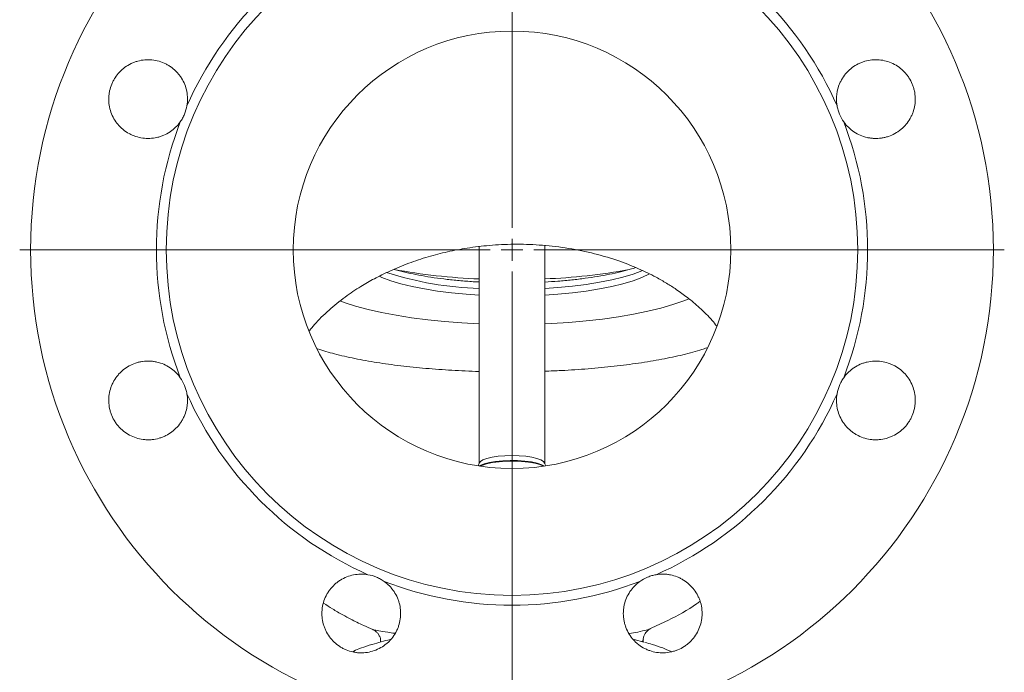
# Model space of a CAD drawing. Header units: millimetres. Extents: x 59 to 301, y -185 to 555.
# Tile 8 of 10: x 68 to 293, y 133 to 282. Entities that reach past the tile are written whole.
import ezdxf

# ---------------------------------------------------------------- set-up
doc = ezdxf.new("R2010")
doc.units = ezdxf.units.MM

# ---------------------------------------------------------------- blocks, each defined once
blk = doc.blocks.new('SW_CENTERMARKSYMBOL_0')
at = {"color": 0, "linetype": 'Continuous', "lineweight": 0}
for p, q in [((0, 5), (0, 112.5)), ((0, 0), (0, 2.5)), ((-5, 0), (-112.5, 0)), ((0, 0), (-2.5, 0)), ((0, 0), (0, -2.5)), ((0, 0), (2.5, 0)), ((5, 0), (112.5, 0)), ((0, -5), (0, -112.5))]:
    blk.add_line(p, q, dxfattribs=at)

msp = doc.modelspace()

# ---------------------------------------------------------------- linework, layer by layer
at = {"color": 7, "linetype": 'Continuous', "lineweight": 15}
for p, q in [((172.87, 230.05), (172.87, 180.47)), ((187.87, 180.47), (187.87, 230.29)), ((172.9, 180.57), (172.67, 179.94)), ((188.07, 179.94), (187.83, 180.57)), ((150.37, 139.75), (150.37, 139.7)), ((210.37, 139.7), (210.37, 140.06))]:
    msp.add_line(p, q, dxfattribs=at)
at = {"color": 7, "linetype": 'Continuous', "lineweight": 15, "flags": 128}
for points in [[(172.87, 218.96), (169.89, 219.17), (166.56, 219.49), (163.38, 219.89), (160.37, 220.38), (157.57, 220.94), (155, 221.57), (152.69, 222.27), (150.66, 223.02), (150, 223.31)], [(211.79, 223.82), (210.07, 223.02), (208.04, 222.27), (205.73, 221.57), (203.17, 220.94), (200.36, 220.38), (197.35, 219.89), (194.17, 219.49), (190.84, 219.17), (187.87, 218.96)], [(141.11, 217.66), (142.05, 217.31), (144.63, 216.48), (147.47, 215.71), (150.57, 215), (153.89, 214.37), (157.42, 213.81), (161.11, 213.34), (164.95, 212.95), (168.91, 212.65), (172.87, 212.44)], [(187.87, 212.44), (189.37, 212.51), (193.38, 212.75), (197.29, 213.09), (201.08, 213.51), (204.71, 214.02), (208.16, 214.61), (211.39, 215.27), (214.4, 216), (217.14, 216.8), (219.61, 217.65), (220.88, 218.16)], [(172.9, 180.57), (173.14, 180.9), (173.74, 181.29), (174.65, 181.63), (175.83, 181.92), (177.22, 182.14), (178.75, 182.27), (180.37, 182.32)], [(180.37, 182.32), (181.98, 182.27), (183.52, 182.14), (184.91, 181.92), (186.08, 181.63), (186.99, 181.29), (187.59, 180.9), (187.83, 180.57)], [(172.96, 179.89), (173.13, 180), (174.02, 180.38), (175.21, 180.7), (176.63, 180.95), (178.24, 181.12), (179.94, 181.19), (181.66, 181.17), (183.32, 181.05), (184.84, 180.84), (186.15, 180.55), (187.2, 180.19), (187.77, 179.89)], [(187.57, 179.86), (186.74, 180.22), (185.55, 180.54), (184.11, 180.79), (182.51, 180.96), (180.8, 181.03), (179.07, 181.01), (177.41, 180.89), (175.88, 180.68), (174.56, 180.39), (173.51, 180.03), (173.16, 179.86)], [(208.32, 140.22), (210.47, 139.67), (210.53, 139.65)]]:
    msp.add_lwpolyline(points, dxfattribs=at)
at = {"color": 8, "linetype": 'Continuous', "lineweight": 15, "flags": 128}
msp.add_lwpolyline([(210.2, 224.6), (210.07, 224.55), (208.04, 223.8), (205.73, 223.1), (203.17, 222.47), (200.36, 221.91), (197.35, 221.42), (194.17, 221.02), (190.84, 220.7), (187.87, 220.49)], dxfattribs=at)
at = {"color": 7, "linetype": 'Continuous', "lineweight": 15}
for radius in [110, 79, 50]:
    msp.add_circle((180.37, 229.34), radius, dxfattribs=at)
for centre, radius, start, end in [((180.37, 229.34), 81.25, 113.9033, 156.0967), ((180.37, 229.34), 81.25, 23.9033, 66.0967), ((180.37, 229.34), 81.25, 158.9033, 201.0967), ((180.37, 229.34), 81.25, 338.9033, 21.0967), ((177.74, 355.37), 132.78, 259.4178, 267.8972), ((182.44, 360.52), 137.94, 272.2542, 280.3027), ((180.37, 229.34), 81.25, 203.9033, 246.0967), ((180.37, 229.34), 81.25, 293.9033, 336.0967), ((180.37, 229.34), 81.25, 248.9033, 291.0967), ((165.64, 84.19), 57.57, 103.1691, 107.3796)]:
    msp.add_arc(centre, radius, start, end, dxfattribs=at)
at = {"color": 8, "linetype": 'Continuous', "lineweight": 15}
msp.add_arc((175.21, 297.24), 76.78, 252.1831, 268.2551, dxfattribs=at)
at = {"color": 7, "linetype": 'Continuous', "lineweight": 15}
for points, knots in [([(104.57, 258.59), (104.25, 258.14), (103.89, 257.72), (103.31, 257.15), (103.1, 256.97), (102.68, 256.62), (102.45, 256.46), (101.77, 256), (101.29, 255.74), (100.54, 255.41), (100.28, 255.32), (99.76, 255.15), (99.5, 255.07), (98.69, 254.89), (98.15, 254.82), (97.06, 254.77), (96.51, 254.79), (95.43, 254.95), (94.9, 255.07), (94.12, 255.33), (93.86, 255.43), (93.35, 255.65), (93.11, 255.77), (92.39, 256.17), (91.94, 256.47), (91.3, 256.99), (91.1, 257.18), (90.71, 257.56), (90.52, 257.76), (89.99, 258.39), (89.68, 258.83), (89.13, 259.79), (88.91, 260.29), (88.55, 261.32), (88.41, 261.85), (88.24, 262.94), (88.21, 263.48), (88.23, 264.3), (88.25, 264.57), (88.31, 265.12), (88.36, 265.39), (88.53, 266.2), (88.69, 266.72), (89, 267.47), (89.12, 267.72), (89.38, 268.21), (89.52, 268.45), (89.96, 269.14), (90.3, 269.57), (91.05, 270.36), (91.47, 270.73), (92.35, 271.37), (92.82, 271.65), (93.56, 272.01), (93.81, 272.12), (94.33, 272.31), (94.59, 272.39), (95.38, 272.61), (95.91, 272.71), (96.73, 272.77), (97.01, 272.79), (97.56, 272.78), (97.83, 272.77), (98.64, 272.69), (99.18, 272.58), (100.24, 272.28), (100.75, 272.08), (101.48, 271.71), (101.72, 271.58), (102.18, 271.29), (102.41, 271.14), (103.07, 270.64), (103.48, 270.27), (104.03, 269.67), (104.2, 269.46), (104.54, 269.03), (104.7, 268.8), (105.13, 268.1), (105.38, 267.62), (105.78, 266.6), (105.94, 266.07), (106.15, 265), (106.21, 264.45), (106.22, 263.36), (106.18, 262.81), (106.09, 262.26)], [0, 0, 0, 0, 0.03125, 0.03125, 0.046875, 0.046875, 0.0625, 0.0625, 0.09375, 0.09375, 0.109375, 0.109375, 0.125, 0.125, 0.15625, 0.15625, 0.1875, 0.1875, 0.21875, 0.21875, 0.234375, 0.234375, 0.25, 0.25, 0.28125, 0.28125, 0.296875, 0.296875, 0.3125, 0.3125, 0.34375, 0.34375, 0.375, 0.375, 0.40625, 0.40625, 0.4375, 0.4375, 0.453125, 0.453125, 0.46875, 0.46875, 0.5, 0.5, 0.515625, 0.515625, 0.53125, 0.53125, 0.5625, 0.5625, 0.59375, 0.59375, 0.625, 0.625, 0.640625, 0.640625, 0.65625, 0.65625, 0.6875, 0.6875, 0.703125, 0.703125, 0.71875, 0.71875, 0.75, 0.75, 0.78125, 0.78125, 0.796875, 0.796875, 0.8125, 0.8125, 0.84375, 0.84375, 0.859375, 0.859375, 0.875, 0.875, 0.90625, 0.90625, 0.9375, 0.9375, 0.96875, 0.96875, 1, 1, 1, 1]), ([(254.65, 262.26), (254.55, 262.81), (254.51, 263.35), (254.52, 264.17), (254.54, 264.44), (254.59, 264.99), (254.63, 265.26), (254.79, 266.07), (254.95, 266.59), (255.25, 267.35), (255.36, 267.6), (255.61, 268.09), (255.75, 268.33), (256.18, 269.03), (256.51, 269.46), (257.25, 270.27), (257.66, 270.64), (258.53, 271.3), (259, 271.59), (259.73, 271.95), (259.98, 272.07), (260.5, 272.27), (260.76, 272.35), (261.54, 272.58), (262.08, 272.68), (262.9, 272.77), (263.17, 272.78), (263.72, 272.79), (263.99, 272.77), (264.81, 272.71), (265.35, 272.61), (266.41, 272.32), (266.92, 272.13), (267.91, 271.66), (268.38, 271.38), (269.27, 270.73), (269.68, 270.37), (270.24, 269.77), (270.42, 269.57), (270.76, 269.14), (270.92, 268.91), (271.37, 268.22), (271.62, 267.74), (271.93, 266.98), (272.03, 266.72), (272.19, 266.2), (272.26, 265.93), (272.43, 265.13), (272.5, 264.59), (272.53, 263.49), (272.49, 262.94), (272.33, 261.86), (272.19, 261.33), (271.92, 260.56), (271.82, 260.3), (271.59, 259.8), (271.47, 259.56), (271.06, 258.85), (270.75, 258.4), (270.22, 257.77), (270.03, 257.56), (269.64, 257.18), (269.44, 257), (268.8, 256.48), (268.35, 256.17), (267.39, 255.64), (266.88, 255.42), (266.11, 255.16), (265.85, 255.09), (265.32, 254.96), (265.04, 254.91), (264.23, 254.79), (263.68, 254.77), (262.86, 254.8), (262.59, 254.83), (262.05, 254.9), (261.78, 254.95), (260.97, 255.13), (260.46, 255.3), (259.45, 255.73), (258.97, 256), (258.06, 256.61), (257.63, 256.95), (256.85, 257.71), (256.49, 258.14), (256.17, 258.59)], [0, 0, 0, 0, 0.03125, 0.03125, 0.046875, 0.046875, 0.0625, 0.0625, 0.09375, 0.09375, 0.109375, 0.109375, 0.125, 0.125, 0.15625, 0.15625, 0.1875, 0.1875, 0.21875, 0.21875, 0.234375, 0.234375, 0.25, 0.25, 0.28125, 0.28125, 0.296875, 0.296875, 0.3125, 0.3125, 0.34375, 0.34375, 0.375, 0.375, 0.40625, 0.40625, 0.4375, 0.4375, 0.453125, 0.453125, 0.46875, 0.46875, 0.5, 0.5, 0.515625, 0.515625, 0.53125, 0.53125, 0.5625, 0.5625, 0.59375, 0.59375, 0.625, 0.625, 0.640625, 0.640625, 0.65625, 0.65625, 0.6875, 0.6875, 0.703125, 0.703125, 0.71875, 0.71875, 0.75, 0.75, 0.78125, 0.78125, 0.796875, 0.796875, 0.8125, 0.8125, 0.84375, 0.84375, 0.859375, 0.859375, 0.875, 0.875, 0.90625, 0.90625, 0.9375, 0.9375, 0.96875, 0.96875, 1, 1, 1, 1]), ([(106.09, 262.26), (105.98, 261.61), (105.79, 260.97), (105.4, 260.03), (105.26, 259.72), (104.93, 259.14), (104.76, 258.86), (104.57, 258.59)], [0, 0, 0, 0, 0.5, 0.5, 0.75, 0.75, 1, 1, 1, 1]), ([(256.17, 258.59), (255.79, 259.13), (255.46, 259.71), (255.07, 260.65), (254.96, 260.97), (254.78, 261.61), (254.7, 261.94), (254.65, 262.26)], [0, 0, 0, 0, 0.5, 0.5, 0.75, 0.75, 1, 1, 1, 1]), ([(134.06, 210.84), (134.44, 211.3), (135.73, 212.92), (138.46, 215.53), (142.04, 218.46), (145.57, 220.83), (148.98, 222.8), (152.6, 224.6), (156.71, 226.3), (161.13, 227.76), (165.61, 228.91), (170.28, 229.8), (175.34, 230.41), (180.86, 230.67), (186.67, 230.5), (192.62, 229.86), (198.57, 228.7), (204.19, 227.07), (209.1, 225.16), (212.84, 223.34), (215.68, 221.72), (218.09, 220.18), (220.64, 218.33), (223.42, 215.97), (225.68, 213.77), (226.82, 212.32), (227.16, 211.9)], [0, 0, 0, 0, 0.020326, 0.070887, 0.120043, 0.16315, 0.197492, 0.234801, 0.278658, 0.32209, 0.363479, 0.404824, 0.450383, 0.500062, 0.552279, 0.605958, 0.661274, 0.717335, 0.767419, 0.810275, 0.837637, 0.863872, 0.896302, 0.935293, 0.980961, 1, 1, 1, 1]), ([(208.62, 225.27), (208.22, 225.14), (207.16, 224.79), (205.17, 224.28), (202.68, 223.73), (199.98, 223.23), (197.09, 222.8), (194.05, 222.44), (190.97, 222.16), (188.87, 222.03), (187.87, 221.97)], [0, 0, 0, 0, 0.079051, 0.210072, 0.342151, 0.474998, 0.6084, 0.742205, 0.876301, 1, 1, 1, 1]), ([(172.87, 221.98), (172.55, 221.99), (171.14, 222.06), (168.68, 222.25), (165.55, 222.56), (162.55, 222.95), (159.71, 223.41), (157.08, 223.93), (154.96, 224.42), (153.83, 224.75), (153.41, 224.87)], [0, 0, 0, 0, 0.0415035, 0.1879561, 0.3342573, 0.4803406, 0.6261218, 0.7714901, 0.916296, 1, 1, 1, 1]), ([(106.09, 196.42), (106.18, 195.88), (106.22, 195.33), (106.21, 194.52), (106.2, 194.24), (106.14, 193.7), (106.1, 193.42), (105.94, 192.62), (105.79, 192.09), (105.48, 191.33), (105.37, 191.08), (105.12, 190.59), (104.99, 190.35), (104.55, 189.65), (104.22, 189.22), (103.48, 188.42), (103.07, 188.04), (102.2, 187.38), (101.74, 187.1), (101, 186.73), (100.75, 186.62), (100.24, 186.42), (99.98, 186.33), (99.19, 186.1), (98.66, 186), (97.84, 185.92), (97.56, 185.9), (97.01, 185.9), (96.74, 185.91), (95.93, 185.98), (95.39, 186.07), (94.33, 186.36), (93.81, 186.55), (92.83, 187.02), (92.36, 187.31), (91.47, 187.96), (91.06, 188.32), (90.5, 188.91), (90.32, 189.12), (89.98, 189.55), (89.82, 189.77), (89.37, 190.46), (89.11, 190.95), (88.8, 191.7), (88.71, 191.96), (88.54, 192.49), (88.47, 192.75), (88.3, 193.56), (88.24, 194.1), (88.21, 195.19), (88.24, 195.74), (88.41, 196.82), (88.54, 197.35), (88.81, 198.13), (88.92, 198.39), (89.14, 198.89), (89.27, 199.13), (89.67, 199.84), (89.99, 200.29), (90.52, 200.92), (90.71, 201.12), (91.1, 201.5), (91.3, 201.69), (91.93, 202.2), (92.38, 202.51), (93.35, 203.04), (93.85, 203.26), (94.62, 203.52), (94.89, 203.6), (95.42, 203.72), (95.69, 203.77), (96.51, 203.89), (97.05, 203.92), (97.87, 203.88), (98.14, 203.86), (98.69, 203.78), (98.96, 203.73), (99.76, 203.55), (100.28, 203.38), (101.28, 202.95), (101.77, 202.68), (102.68, 202.08), (103.1, 201.73), (103.89, 200.97), (104.25, 200.55), (104.57, 200.1)], [0, 0, 0, 0, 0.03125, 0.03125, 0.046875, 0.046875, 0.0625, 0.0625, 0.09375, 0.09375, 0.109375, 0.109375, 0.125, 0.125, 0.15625, 0.15625, 0.1875, 0.1875, 0.21875, 0.21875, 0.234375, 0.234375, 0.25, 0.25, 0.28125, 0.28125, 0.296875, 0.296875, 0.3125, 0.3125, 0.34375, 0.34375, 0.375, 0.375, 0.40625, 0.40625, 0.4375, 0.4375, 0.453125, 0.453125, 0.46875, 0.46875, 0.5, 0.5, 0.515625, 0.515625, 0.53125, 0.53125, 0.5625, 0.5625, 0.59375, 0.59375, 0.625, 0.625, 0.640625, 0.640625, 0.65625, 0.65625, 0.6875, 0.6875, 0.703125, 0.703125, 0.71875, 0.71875, 0.75, 0.75, 0.78125, 0.78125, 0.796875, 0.796875, 0.8125, 0.8125, 0.84375, 0.84375, 0.859375, 0.859375, 0.875, 0.875, 0.90625, 0.90625, 0.9375, 0.9375, 0.96875, 0.96875, 1, 1, 1, 1]), ([(256.17, 200.1), (256.49, 200.55), (256.84, 200.96), (257.43, 201.53), (257.63, 201.72), (258.06, 202.06), (258.28, 202.23), (258.96, 202.68), (259.44, 202.94), (260.19, 203.27), (260.45, 203.37), (260.97, 203.54), (261.24, 203.61), (262.04, 203.8), (262.58, 203.87), (263.67, 203.92), (264.23, 203.89), (265.31, 203.74), (265.84, 203.61), (266.62, 203.35), (266.88, 203.25), (267.38, 203.03), (267.62, 202.91), (268.34, 202.52), (268.79, 202.21), (269.43, 201.69), (269.64, 201.51), (270.03, 201.12), (270.21, 200.92), (270.74, 200.3), (271.05, 199.85), (271.6, 198.89), (271.83, 198.39), (272.19, 197.37), (272.32, 196.83), (272.49, 195.74), (272.53, 195.2), (272.51, 194.38), (272.49, 194.11), (272.42, 193.57), (272.38, 193.29), (272.2, 192.49), (272.04, 191.97), (271.73, 191.21), (271.61, 190.96), (271.36, 190.47), (271.22, 190.24), (270.77, 189.55), (270.44, 189.12), (269.68, 188.32), (269.27, 187.96), (268.39, 187.31), (267.92, 187.03), (267.18, 186.67), (266.92, 186.57), (266.41, 186.37), (266.15, 186.29), (265.36, 186.07), (264.82, 185.98), (264, 185.91), (263.72, 185.9), (263.18, 185.9), (262.9, 185.92), (262.09, 186), (261.55, 186.1), (260.49, 186.41), (259.98, 186.6), (259.25, 186.97), (259.02, 187.1), (258.55, 187.39), (258.32, 187.55), (257.66, 188.04), (257.26, 188.41), (256.71, 189.01), (256.53, 189.22), (256.2, 189.66), (256.04, 189.88), (255.6, 190.58), (255.36, 191.07), (254.95, 192.08), (254.79, 192.61), (254.58, 193.69), (254.52, 194.23), (254.51, 195.32), (254.55, 195.88), (254.65, 196.42)], [0, 0, 0, 0, 0.03125, 0.03125, 0.046875, 0.046875, 0.0625, 0.0625, 0.09375, 0.09375, 0.109375, 0.109375, 0.125, 0.125, 0.15625, 0.15625, 0.1875, 0.1875, 0.21875, 0.21875, 0.234375, 0.234375, 0.25, 0.25, 0.28125, 0.28125, 0.296875, 0.296875, 0.3125, 0.3125, 0.34375, 0.34375, 0.375, 0.375, 0.40625, 0.40625, 0.4375, 0.4375, 0.453125, 0.453125, 0.46875, 0.46875, 0.5, 0.5, 0.515625, 0.515625, 0.53125, 0.53125, 0.5625, 0.5625, 0.59375, 0.59375, 0.625, 0.625, 0.640625, 0.640625, 0.65625, 0.65625, 0.6875, 0.6875, 0.703125, 0.703125, 0.71875, 0.71875, 0.75, 0.75, 0.78125, 0.78125, 0.796875, 0.796875, 0.8125, 0.8125, 0.84375, 0.84375, 0.859375, 0.859375, 0.875, 0.875, 0.90625, 0.90625, 0.9375, 0.9375, 0.96875, 0.96875, 1, 1, 1, 1]), ([(104.57, 200.1), (104.95, 199.56), (105.27, 198.97), (105.66, 198.03), (105.77, 197.71), (105.96, 197.07), (106.03, 196.75), (106.09, 196.42)], [0, 0, 0, 0, 0.5, 0.5, 0.75, 0.75, 1, 1, 1, 1]), ([(254.65, 196.42), (254.76, 197.07), (254.94, 197.71), (255.33, 198.66), (255.48, 198.96), (255.8, 199.55), (255.98, 199.83), (256.17, 200.1)], [0, 0, 0, 0, 0.5, 0.5, 0.75, 0.75, 1, 1, 1, 1]), ([(151.12, 153.54), (151.57, 153.22), (151.99, 152.87), (152.56, 152.28), (152.74, 152.08), (153.09, 151.65), (153.25, 151.43), (153.71, 150.74), (153.97, 150.27), (154.29, 149.52), (154.39, 149.26), (154.56, 148.74), (154.64, 148.47), (154.82, 147.67), (154.89, 147.13), (154.94, 146.04), (154.91, 145.48), (154.76, 144.4), (154.64, 143.87), (154.38, 143.09), (154.28, 142.83), (154.06, 142.33), (153.94, 142.08), (153.54, 141.37), (153.24, 140.92), (152.72, 140.28), (152.53, 140.07), (152.15, 139.68), (151.95, 139.5), (151.32, 138.97), (150.88, 138.66), (149.92, 138.11), (149.42, 137.88), (148.39, 137.52), (147.86, 137.39), (146.77, 137.22), (146.22, 137.18), (145.41, 137.2), (145.14, 137.22), (144.59, 137.29), (144.32, 137.33), (143.51, 137.51), (142.99, 137.67), (142.24, 137.98), (141.99, 138.1), (141.5, 138.35), (141.26, 138.49), (140.57, 138.94), (140.14, 139.27), (139.35, 140.02), (138.98, 140.44), (138.34, 141.32), (138.06, 141.79), (137.7, 142.53), (137.59, 142.79), (137.4, 143.3), (137.31, 143.56), (137.1, 144.35), (137, 144.89), (136.93, 145.71), (136.92, 145.99), (136.93, 146.53), (136.94, 146.81), (137.02, 147.62), (137.12, 148.15), (137.43, 149.22), (137.63, 149.72), (137.99, 150.46), (138.13, 150.69), (138.42, 151.16), (138.57, 151.39), (139.07, 152.05), (139.43, 152.45), (140.04, 153), (140.25, 153.18), (140.68, 153.51), (140.91, 153.67), (141.61, 154.11), (142.09, 154.35), (143.11, 154.76), (143.64, 154.91), (144.71, 155.13), (145.25, 155.18), (146.35, 155.2), (146.9, 155.16), (147.45, 155.06)], [0, 0, 0, 0, 0.03125, 0.03125, 0.046875, 0.046875, 0.0625, 0.0625, 0.09375, 0.09375, 0.109375, 0.109375, 0.125, 0.125, 0.15625, 0.15625, 0.1875, 0.1875, 0.21875, 0.21875, 0.234375, 0.234375, 0.25, 0.25, 0.28125, 0.28125, 0.296875, 0.296875, 0.3125, 0.3125, 0.34375, 0.34375, 0.375, 0.375, 0.40625, 0.40625, 0.4375, 0.4375, 0.453125, 0.453125, 0.46875, 0.46875, 0.5, 0.5, 0.515625, 0.515625, 0.53125, 0.53125, 0.5625, 0.5625, 0.59375, 0.59375, 0.625, 0.625, 0.640625, 0.640625, 0.65625, 0.65625, 0.6875, 0.6875, 0.703125, 0.703125, 0.71875, 0.71875, 0.75, 0.75, 0.78125, 0.78125, 0.796875, 0.796875, 0.8125, 0.8125, 0.84375, 0.84375, 0.859375, 0.859375, 0.875, 0.875, 0.90625, 0.90625, 0.9375, 0.9375, 0.96875, 0.96875, 1, 1, 1, 1]), ([(147.45, 155.06), (148.1, 154.95), (148.74, 154.77), (149.68, 154.38), (149.99, 154.23), (150.57, 153.91), (150.85, 153.73), (151.12, 153.54)], [0, 0, 0, 0, 0.5, 0.5, 0.75, 0.75, 1, 1, 1, 1]), ([(213.29, 155.06), (213.83, 155.16), (214.38, 155.2), (215.19, 155.19), (215.47, 155.17), (216.01, 155.12), (216.29, 155.08), (217.09, 154.92), (217.62, 154.76), (218.38, 154.46), (218.63, 154.35), (219.12, 154.1), (219.36, 153.96), (220.05, 153.53), (220.49, 153.2), (221.29, 152.46), (221.67, 152.05), (222.32, 151.17), (222.61, 150.71), (222.98, 149.98), (223.09, 149.72), (223.29, 149.21), (223.38, 148.95), (223.61, 148.17), (223.71, 147.63), (223.79, 146.81), (223.81, 146.54), (223.81, 145.99), (223.8, 145.72), (223.73, 144.9), (223.64, 144.36), (223.35, 143.3), (223.16, 142.79), (222.68, 141.8), (222.4, 141.33), (221.75, 140.44), (221.39, 140.03), (220.8, 139.47), (220.59, 139.29), (220.16, 138.95), (219.94, 138.79), (219.24, 138.34), (218.76, 138.09), (218.01, 137.78), (217.75, 137.68), (217.22, 137.52), (216.96, 137.45), (216.15, 137.28), (215.61, 137.21), (214.52, 137.18), (213.96, 137.22), (212.89, 137.38), (212.36, 137.52), (211.58, 137.79), (211.32, 137.89), (210.82, 138.12), (210.58, 138.24), (209.87, 138.65), (209.42, 138.96), (208.79, 139.49), (208.59, 139.68), (208.21, 140.07), (208.02, 140.27), (207.51, 140.91), (207.2, 141.36), (206.66, 142.32), (206.45, 142.82), (206.19, 143.6), (206.11, 143.86), (205.99, 144.39), (205.93, 144.67), (205.82, 145.48), (205.79, 146.03), (205.83, 146.84), (205.85, 147.12), (205.92, 147.66), (205.97, 147.93), (206.16, 148.73), (206.33, 149.25), (206.76, 150.25), (207.02, 150.74), (207.63, 151.65), (207.98, 152.08), (208.74, 152.86), (209.16, 153.22), (209.61, 153.54)], [0, 0, 0, 0, 0.03125, 0.03125, 0.046875, 0.046875, 0.0625, 0.0625, 0.09375, 0.09375, 0.109375, 0.109375, 0.125, 0.125, 0.15625, 0.15625, 0.1875, 0.1875, 0.21875, 0.21875, 0.234375, 0.234375, 0.25, 0.25, 0.28125, 0.28125, 0.296875, 0.296875, 0.3125, 0.3125, 0.34375, 0.34375, 0.375, 0.375, 0.40625, 0.40625, 0.4375, 0.4375, 0.453125, 0.453125, 0.46875, 0.46875, 0.5, 0.5, 0.515625, 0.515625, 0.53125, 0.53125, 0.5625, 0.5625, 0.59375, 0.59375, 0.625, 0.625, 0.640625, 0.640625, 0.65625, 0.65625, 0.6875, 0.6875, 0.703125, 0.703125, 0.71875, 0.71875, 0.75, 0.75, 0.78125, 0.78125, 0.796875, 0.796875, 0.8125, 0.8125, 0.84375, 0.84375, 0.859375, 0.859375, 0.875, 0.875, 0.90625, 0.90625, 0.9375, 0.9375, 0.96875, 0.96875, 1, 1, 1, 1]), ([(209.61, 153.54), (210.15, 153.92), (210.73, 154.25), (211.68, 154.64), (212, 154.75), (212.64, 154.93), (212.96, 155.01), (213.29, 155.06)], [0, 0, 0, 0, 0.5, 0.5, 0.75, 0.75, 1, 1, 1, 1]), ([(137.33, 148.57), (138, 148.12), (139.41, 147.18), (141.49, 145.97), (143.35, 144.96), (144.96, 144.15), (146.64, 143.35), (147.89, 142.78), (148.62, 142.48), (148.65, 142.47)], [0, 0, 0, 0, 0.18818, 0.400452, 0.562311, 0.680421, 0.818286, 0.992493, 1, 1, 1, 1]), ([(212.01, 142.77), (213.33, 143.36), (217, 145.01), (220.78, 147.08), (223.03, 148.75), (223.26, 148.92)], [0, 0, 0, 0, 0.3369152, 0.9320614, 1, 1, 1, 1]), ([(148.65, 142.47), (148.72, 142.43), (148.9, 142.35), (149.32, 142.06), (149.79, 141.59), (150.17, 140.91), (150.38, 140.27), (150.34, 139.87), (150.33, 139.75)], [0, 0, 0, 0, 0.113588, 0.267378, 0.460575, 0.668489, 0.906336, 1, 1, 1, 1]), ([(210.39, 140.08), (210.38, 140.12), (210.33, 140.43), (210.49, 140.98), (210.77, 141.63), (211.14, 142.11), (211.49, 142.42), (211.75, 142.6), (211.93, 142.69), (211.96, 142.71), (211.98, 142.71)], [0, 0, 0, 0, 0.02341, 0.18124, 0.318604, 0.446091, 0.564797, 0.688355, 0.836368, 1, 1, 1, 1]), ([(211.98, 142.72), (211.99, 142.72), (212.06, 142.74), (212.03, 142.75), (212.02, 142.75)], [0, 0, 0, 0, 0.186342, 1, 1, 1, 1]), ([(216.71, 137.51), (216.09, 137.78), (214.76, 138.35), (212.75, 139.04), (211.3, 139.44), (210.75, 139.59)], [0, 0, 0, 0, 0.353826, 0.753198, 1, 1, 1, 1]), ([(148.36, 139.12), (148.14, 139.06), (147.07, 138.74), (145.55, 138.19), (144.38, 137.66), (143.88, 137.43)], [0, 0, 0, 0, 0.126845, 0.628443, 1, 1, 1, 1])]:
    msp.add_open_spline(points, degree=3, knots=knots, dxfattribs=at)
at = {"color": 8, "linetype": 'Continuous', "lineweight": 15}
for points, knots in [([(172.87, 201.53), (172.84, 201.53), (170.74, 201.56), (166.62, 201.78), (160.63, 202.2), (154.87, 202.79), (149.43, 203.55), (144.38, 204.46), (139.8, 205.49), (137.21, 206.29), (135.95, 206.68)], [0, 0, 0, 0, 0.001689, 0.145061, 0.288885, 0.43226, 0.575977, 0.720147, 0.863863, 1, 1, 1, 1]), ([(224.86, 206.91), (224.5, 206.78), (222.9, 206.2), (219.47, 205.32), (214.66, 204.28), (209.38, 203.4), (203.74, 202.67), (197.81, 202.11), (192.49, 201.75), (189.13, 201.64), (187.87, 201.59)], [0, 0, 0, 0, 0.042487, 0.187848, 0.333675, 0.479032, 0.62366, 0.76875, 0.913374, 1, 1, 1, 1]), ([(148.66, 142.49), (148.69, 142.48), (148.75, 142.44), (149.89, 142.23), (151.48, 141.96), (153.03, 141.74), (153.56, 141.66)], [0, 0, 0, 0, 0.189842, 0.507063, 0.830113, 1, 1, 1, 1]), ([(207.15, 141.58), (207.83, 141.7), (209.47, 142.01), (211.16, 142.43), (211.71, 142.62), (211.98, 142.72)], [0, 0, 0, 0, 0.263735, 0.633361, 1, 1, 1, 1]), ([(210.25, 140.06), (210.3, 140.02), (210.38, 139.97), (210.09, 139.83), (209.99, 139.79)], [0, 0, 0, 0, 0.680134, 1, 1, 1, 1])]:
    msp.add_open_spline(points, degree=3, knots=knots, dxfattribs=at)

# ---------------------------------------------------------------- block references
at = {"color": 7, "linetype": 'Continuous', "lineweight": 0}
msp.add_blockref('SW_CENTERMARKSYMBOL_0', (180.37, 229.34), dxfattribs=at)

doc.saveas('drawing.dxf')
